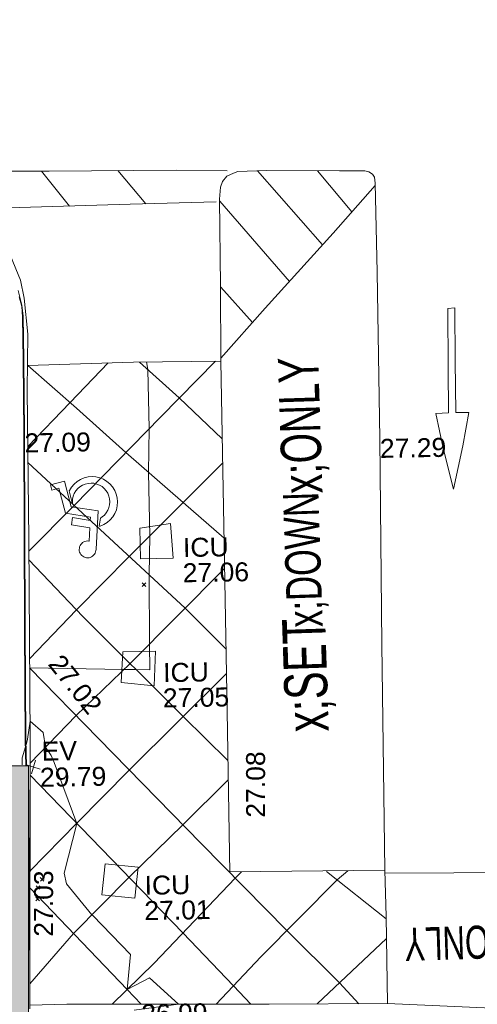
# Model space of a CAD drawing. Header units: millimetres. Extents: x -287732 to 520720, y -88450 to 287754.
# Tile 106 of 256: x -29537 to -20494, y 62686 to 82152. Entities that reach past the tile are written whole.
import ezdxf

# ---------------------------------------------------------------- set-up
doc = ezdxf.new("R2010")
doc.units = ezdxf.units.MM
doc.linetypes.add('IMPORT-UG_ELEC_STREET LIGHTING_QLB2 _2_', pattern=[2700, 1500, -300, 0, -250, 150, -300, 0, -200])
for name, color, linetype, lineweight, true_color in [('00_TOPO_EAVE', 7, 'Continuous', 9, 0x666666), ('00_TOPO_KERB_BOTTOM', 1, 'Continuous', 9, 0xff0000), ('00_TOPO_KERB_TOP', 7, 'Continuous', 9, 0xa500a5), ('00_TOPO_ROAD_MARKING_ARROWS', 7, 'Continuous', 9, 0x999999), ('00_TOPO_ROAD_MARKING_WHITE_CONTINUOUS', 7, 'Continuous', 9, 0x999999), ('00_TOPO_ROAD_MARKING_WHITE_DASH', 7, 'Continuous', 9, 0x999999), ('00_TOPO_ROAD_MARKING_YELLOW_CONTINUOUS', 40, 'Continuous', 9, 0xffbf00), ('00_TOPO_SERV_IC', 5, 'Continuous', 9, 0x0000ff), ('00_UAV_BUILDING_OUTLINE', 5, 'Continuous', 9, 0x0000ff), ('00_UAV_FORM_LINES', 7, 'Continuous', 9, 0x666666), ('01_DTM_CONTOUR_MNR', 7, 'Continuous', 9, 0xa5a552), ('12333-PUM-2D-U-0001-C01 - Rev2_REVIT IMPORT_dwg', 7, 'Continuous', 9, 0x767676), ('A_RHA_Line', 7, 'Continuous', 9, 0x00a600)]:
    doc.layers.add(name, color=color, linetype=linetype, lineweight=lineweight, true_color=true_color)
for name, color, linetype, lineweight in [('00_TOPO_HANDICAP', 7, 'Continuous', 9), ('00_TOPO_ROAD_TEXT', 7, 'Continuous', 9), ('A_RHA_Detail', 7, 'Continuous', 9), ('GEN-TEXT', 7, 'Continuous', 9)]:
    doc.layers.add(name, color=color, linetype=linetype, lineweight=lineweight)
doc.styles.add('Swis721 Lt BT_2', font='swissl.ttf', dxfattribs={"height": 375})
doc.styles.add('Swis721 Lt BT_27', font='swissl.ttf', dxfattribs={"width": 0.672115, "height": 653.685534})
doc.styles.add('Swis721 Lt BT_28', font='swissl.ttf', dxfattribs={"width": 0.69243, "height": 852.860175})
doc.styles.add('Swis721 Lt BT_29', font='swissl.ttf', dxfattribs={"width": 0.69243, "height": 701.683282})
doc.styles.add('Swis721 Lt BT_30', font='swissl.ttf', dxfattribs={"width": 0.69243, "height": 798.126635})

# ---------------------------------------------------------------- blocks, each defined once
blk = doc.blocks.new('12333-PUM-2D-U-0001-C01 - Rev2_REVIT IMPORT_dwg_MSL_Eaves_SYM_1-V20-Site Location Plan Proposed')
at = {"layer": '00_TOPO_EAVE', "color": 254, "true_color": 0xcccccc}
for p, q in [((357, -116), (-357, 116)), ((-116, -357), (116, 357))]:
    blk.add_line(p, q, dxfattribs=at)
blk = doc.blocks.new('12333-PUM-2D-U-0001-C01 - Rev2_REVIT IMPORT_dwg_NN_DISABLED_1-2077209-Site Location Plan Proposed')
at = {"layer": '00_TOPO_HANDICAP', "color": 253, "true_color": 0xaaaaaa, "flags": 128}
blk.add_lwpolyline([(533875187, 725627588), (533875187, 725627581), (533875184, 725627555), (533875178, 725627530), (533875168, 725627506), (533875154, 725627484), (533875137, 725627464), (533875117, 725627448), (533875094, 725627435), (533875070, 725627425), (533875045, 725627418), (533875018, 725627417), (533874993, 725627419), (533874968, 725627426), (533874943, 725627436), (533874921, 725627450), (533874902, 725627467), (533874885, 725627487), (533874872, 725627509), (533874862, 725627534), (533874856, 725627559), (533874854, 725627585), (533874857, 725627611), (533874863, 725627636), (533874874, 725627660), (533874887, 725627682), (533874905, 725627702), (533874924, 725627718), (533874947, 725627731), (533874971, 725627741), (533874996, 725627747), (533875023, 725627749), (533875049, 725627747), (533875053, 725627746), (533875072, 725628011), (533874711, 725628073), (533874735, 725628216), (533875083, 725628156), (533875088, 725628222), (533874595, 725628306), (533874475, 725628801), (533874336, 725628767), (533874309, 725628871), (533874590, 725628939), (533874713, 725628432), (533875240, 725628342), (533875186, 725627587)], close=True, dxfattribs=at)
blk.add_lwpolyline([(533874676, 725628745), (533874734, 725628506), (533874737, 725628499), (533874735, 725628526), (533874740, 725628584), (533874754, 725628640), (533874777, 725628694), (533874808, 725628743), (533874846, 725628787), (533874891, 725628824), (533874941, 725628854), (533874995, 725628876), (533875052, 725628888), (533875110, 725628892), (533875168, 725628887), (533875224, 725628872), (533875278, 725628849), (533875327, 725628819), (533875371, 725628780), (533875408, 725628736), (533875438, 725628686), (533875459, 725628631), (533875472, 725628575), (533875476, 725628517), (533875471, 725628459), (533875457, 725628403), (533875434, 725628349), (533875402, 725628300), (533875365, 725628256), (533875320, 725628219), (533875284, 725628198), (533875256, 725628035), (533875275, 725628039), (533875348, 725628068), (533875416, 725628108), (533875476, 725628159), (533875529, 725628218), (533875571, 725628285), (533875602, 725628357), (533875621, 725628434), (533875628, 725628512), (533875623, 725628591), (533875606, 725628668), (533875576, 725628741), (533875536, 725628809), (533875485, 725628869), (533875426, 725628921), (533875359, 725628964), (533875287, 725628994), (533875210, 725629014), (533875132, 725629020), (533875053, 725629016), (533874976, 725628998), (533874903, 725628969), (533874835, 725628928), (533874774, 725628878), (533874723, 725628819), (533874680, 725628752), (533874677, 725628744)], dxfattribs=at)
blk = doc.blocks.new('12333-PUM-2D-U-0001-C01 - Rev2_REVIT IMPORT_dwg_MGS62954_T2_Galway_ITM_3d_Rev1-2077680-Site Location Plan Proposed')
at = {"layer": '00_TOPO_KERB_BOTTOM', "color": 254, "true_color": 0xcccccc, "flags": 128}
blk.add_lwpolyline([(533873737, 725623325), (533873734, 725623855), (533873758, 725626061), (533873810, 725629901), (533873824, 725631361), (533873827, 725632213), (533873807, 725632433), (533873736, 725632725)], dxfattribs=at)
at = {"layer": '00_TOPO_KERB_TOP', "color": 254, "true_color": 0xcccccc, "flags": 128}
blk.add_lwpolyline([(533873726, 725623325), (533873722, 725623847), (533873747, 725626053), (533873799, 725629893), (533873813, 725631353), (533873816, 725632203), (533873801, 725632404), (533873753, 725632597)], dxfattribs=at)
at = {"layer": '00_TOPO_ROAD_MARKING_ARROWS', "color": 254, "true_color": 0xcccccc, "flags": 128}
blk.add_lwpolyline([(533881950, 725630150), (533882080, 725629460), (533882270, 725628650), (533882470, 725629500), (533882600, 725630160), (533882340, 725630160), (533882350, 725631180), (533882360, 725632230), (533882220, 725632220), (533882210, 725631050), (533882200, 725630160)], close=True, dxfattribs=at)
at = {"layer": '00_TOPO_ROAD_MARKING_WHITE_CONTINUOUS', "color": 254, "true_color": 0xcccccc}
for p, q in [((533878510, 725635007), (533879767, 725633523)), ((533879690, 725634989), (533880357, 725634163)), ((533877750, 725634420), (533879099, 725632811)), ((533877740, 725632720), (533878356, 725632013))]:
    blk.add_line(p, q, dxfattribs=at)
at = {"layer": '00_TOPO_ROAD_MARKING_WHITE_CONTINUOUS', "color": 254, "true_color": 0xcccccc, "flags": 128}
for points in [[(533877720, 725631260), (533877740, 725632750), (533877750, 725634460), (533877770, 725634700), (533877810, 725634810), (533877900, 725634910), (533878030, 725634970), (533878120, 725635000), (533878680, 725635010), (533880130, 725634980), (533880630, 725634970), (533880710, 725634950), (533880780, 725634900), (533880820, 725634840), (533880830, 725634720), (533880840, 725632960)], [(533877721, 725631320), (533878610, 725632290), (533879980, 725633750), (533880830, 725634680)], [(533876250, 725631268), (533876275, 725631115), (533876279, 725629951), (533876252, 725629082), (533876252, 725627828), (533876227, 725627056), (533876210, 725625690), (533876210, 725625180), (533875934, 725625194), (533875696, 725625195), (533873834, 725625260)]]:
    blk.add_lwpolyline(points, dxfattribs=at)
at = {"layer": '00_TOPO_ROAD_MARKING_WHITE_DASH', "color": 254, "true_color": 0xcccccc, "flags": 128}
for points in [[(533880840, 725632960), (533880830, 725629670), (533880800, 725625600), (533880780, 725621140)], [(533880781, 725621080), (533884870, 725621030), (533890770, 725620940)]]:
    blk.add_lwpolyline(points, dxfattribs=at)
at = {"layer": '00_TOPO_ROAD_MARKING_YELLOW_CONTINUOUS', "color": 254, "true_color": 0xcccccc}
for p, q in [((533874240, 725635073), (533874780, 725634375)), ((533875751, 725635059), (533876290, 725634394)), ((533879630, 725621136), (533880790, 725620180)), ((533880790, 725619790), (533879400, 725618518))]:
    blk.add_line(p, q, dxfattribs=at)
at = {"layer": '00_TOPO_ROAD_MARKING_YELLOW_CONTINUOUS', "color": 254, "true_color": 0xcccccc, "flags": 128}
for points in [[(533877719, 725621160), (533880780, 725621140), (533880790, 725620220), (533880790, 725618500), (533878450, 725618530), (533874450, 725618600), (533873718, 725618592), (533873820, 725623850), (533873860, 725627800), (533873880, 725630750), (533873910, 725631860), (533873850, 725632570), (533873790, 725632930), (533873600, 725633410), (533873370, 725633800), (533873070, 725634160), (533872760, 725634450), (533872450, 725634680), (533871970, 725634970), (533871770, 725635110), (533872950, 725635100), (533874390, 725635070), (533876900, 725635050), (533877910, 725635020)], [(533877680, 725634410), (533875980, 725634390), (533873570, 725634360), (533872889, 725634329)], [(533873858, 725627570), (533874772, 725628452), (533876510, 725630180), (533877610, 725631261)], [(533873872, 725629640), (533874724, 725630494), (533875490, 725631263)], [(533873893, 725631240), (533875990, 725631270), (533877720, 725631260), (533877720, 725628010), (533877720, 725624340), (533877719, 725621140)], [(533873900, 725631240), (533874850, 725630380), (533875808, 725629482), (533876923, 725628478), (533877720, 725627760)], [(533876110, 725631269), (533876883, 725630547), (533877720, 725629720)], [(533877720, 725629250), (533875838, 725627428), (533874781, 725626390), (533873836, 725625440)], [(533873870, 725629320), (533874670, 725628550), (533876924, 725626385), (533877720, 725625560)], [(533877720, 725623360), (533876852, 725624248), (533874900, 725626260), (533873856, 725627400)], [(533873811, 725623380), (533874734, 725624304), (533875821, 725625311), (533877720, 725627160)], [(533880220, 725618507), (533879850, 725618929), (533878822, 725619979), (533877160, 725621730), (533875170, 725623840), (533873834, 725625260)], [(533877720, 725625080), (533875767, 725623207), (533874712, 725622172), (533873769, 725621239)], [(533873806, 725623140), (533875780, 725621030), (533876772, 725619968), (533877752, 725618908), (533878090, 725618536)], [(533873726, 725619017), (533874608, 725619996), (533875727, 725621087), (533876806, 725622105), (533877720, 725622980)], [(533875350, 725618584), (533876190, 725619380), (533877825, 725621030), (533877950, 725621158)], [(533880050, 725621137), (533879835, 725620967), (533878300, 725619470), (533877400, 725618548)], [(533875920, 725618574), (533875651, 725618869), (533873763, 725620910)]]:
    blk.add_lwpolyline(points, dxfattribs=at)
at = {"layer": '00_TOPO_SERV_IC', "color": 254, "true_color": 0xcccccc}
for p, q in [((533876669, 725628064), (533876060, 725627987)), ((533876707, 725627378), (533876669, 725628064)), ((533876060, 725627378), (533876060, 725627987)), ((533876060, 725627378), (533876707, 725627378)), ((533875640, 725624939), (533875679, 725625549)), ((533876326, 725625549), (533875679, 725625549)), ((533876288, 725624863), (533876326, 725625549)), ((533875640, 725624939), (533876288, 725624863)), ((533875183, 725620748), (533875259, 725621358)), ((533875259, 725621358), (533875907, 725621282)), ((533875907, 725621282), (533875831, 725620672)), ((533875183, 725620748), (533875831, 725620672))]:
    blk.add_line(p, q, dxfattribs=at)
at = {"layer": '00_UAV_FORM_LINES', "color": 254, "true_color": 0xcccccc, "flags": 128}
blk.add_lwpolyline([(533887611, 725618219), (533885869, 725618282), (533883585, 725618332), (533880790, 725618500)], dxfattribs=at)
at = {"layer": '01_DTM_CONTOUR_MNR', "color": 254, "true_color": 0xcccccc, "flags": 128}
for points in [[(533873780, 725623324), (533873750, 725620483), (533873725, 725618870), (533873718, 725618523)], [(533875783, 725618457), (533876660, 725618560), (533876094, 725619093), (533875650, 725618870), (533875727, 725619562), (533875000, 725620343), (533874980, 725620360), (533874488, 725620977), (533874448, 725621188), (533874710, 725622170), (533874284, 725623384), (533874231, 725623522), (533874120, 725623690), (533874078, 725623977), (533873823, 725624205), (533873764, 725623850), (533873747, 725623766), (533873652, 725623488), (533873650, 725623349)]]:
    blk.add_lwpolyline(points, dxfattribs=at)
blk.add_blockref('12333-PUM-2D-U-0001-C01 - Rev2_REVIT IMPORT_dwg_NN_DISABLED_1-2077209-Site Location Plan Proposed', (0, 0))
at = {"xscale": 0.375, "yscale": 0.375, "zscale": 0.375}
blk.add_blockref('12333-PUM-2D-U-0001-C01 - Rev2_REVIT IMPORT_dwg_MSL_Eaves_SYM_1-V20-Site Location Plan Proposed', (533873875, 725623300), dxfattribs=at)
at = {"layer": '00_TOPO_EAVE', "char_height": 375, "attachment_point": 1, "line_spacing_factor": 1.005062, "style": 'Swis721 Lt BT_2'}
for s, insert, width in [('EV', (533874042, 725623797), 736.08), ('29.79', (533874001, 725623281), 1495.9)]:
    blk.add_mtext(s, dxfattribs=dict(at, insert=insert, width=width))
at = {"layer": '00_TOPO_KERB_BOTTOM', "color": 251, "true_color": 0x666666, "insert": (533873810, 725629896), "char_height": 375, "width": 1495.9, "attachment_point": 1, "line_spacing_factor": 1.005062, "style": 'Swis721 Lt BT_2'}
blk.add_mtext('27.09', dxfattribs=at)
at = {"layer": '00_TOPO_ROAD_MARKING_WHITE_DASH', "color": 251, "true_color": 0x666666, "insert": (533880830, 725629665), "char_height": 375, "width": 1495.9, "attachment_point": 1, "line_spacing_factor": 1.005062, "style": 'Swis721 Lt BT_2'}
blk.add_mtext('27.29', dxfattribs=at)
at = {"layer": '00_TOPO_ROAD_MARKING_YELLOW_CONTINUOUS', "color": 251, "true_color": 0x666666, "char_height": 375, "width": 1495.9, "attachment_point": 1, "line_spacing_factor": 1.005062, "style": 'Swis721 Lt BT_2'}
for s, insert, rotation in [('27.02', (533874480, 725625553), 307.5455), ('27.08', (533878060, 725622225), 89.0803)]:
    blk.add_mtext(s, dxfattribs=dict(at, insert=insert, rotation=rotation))
at = {"layer": '00_TOPO_ROAD_MARKING_YELLOW_CONTINUOUS', "color": 251, "true_color": 0x666666, "insert": (533875920, 725618570), "char_height": 375, "width": 1495.9, "attachment_point": 1, "line_spacing_factor": 1.005062, "style": 'Swis721 Lt BT_2'}
blk.add_mtext('26.99', dxfattribs=at)
at = {"layer": '00_TOPO_ROAD_TEXT', "color": 251, "true_color": 0x666666, "attachment_point": 1, "line_spacing_factor": 1.005062}
for s, insert, char_height, width, rotation, style in [('x;ONLY', (533878884, 725628603), 798.1, 3001.68, 90.865, 'Swis721 Lt BT_30'), ('x;DOWN', (533878938, 725625961), 701.7, 3020.97, 90.865, 'Swis721 Lt BT_29'), ('x;SET', (533878870, 725623892), 852.9, 2418.96, 90.865, 'Swis721 Lt BT_28'), ('x;ONLY', (533883299, 725619368), 653.7, 2392.32, 180.865, 'Swis721 Lt BT_27')]:
    blk.add_mtext(s, dxfattribs=dict(at, insert=insert, char_height=char_height, width=width, rotation=rotation, style=style))
at = {"layer": '00_TOPO_SERV_IC', "color": 251, "true_color": 0x666666, "char_height": 375, "attachment_point": 1, "line_spacing_factor": 1.005062, "style": 'Swis721 Lt BT_2'}
for s, insert, width in [('ICU', (533876905, 725627774), 1021.01), ('27.06', (533876891, 725627274), 1495.9), ('ICU', (533876470, 725625307), 1021.01), ('27.05', (533876456, 725624807), 1495.9), ('ICU', (533876030, 725621109), 1021.01), ('27.01', (533876016, 725620609), 1495.9)]:
    blk.add_mtext(s, dxfattribs=dict(at, insert=insert, width=width))
at = {"layer": '00_UAV_BUILDING_OUTLINE', "color": 251, "true_color": 0x666666, "insert": (533873829, 725619945), "char_height": 375, "width": 1495.9, "attachment_point": 1, "rotation": 88.9797, "line_spacing_factor": 1.005062, "style": 'Swis721 Lt BT_2'}
blk.add_mtext('27.03', dxfattribs=at)
blk = doc.blocks.new('12333-PUM-2D-U-0001-C01 - Rev2_REVIT IMPORT_dwg-1620468-Site Location Plan Proposed')
at = {"layer": 'GEN-TEXT', "color": 253, "true_color": 0xaaaaaa}
for p, q in [((235005, 10978), (235076, 11049)), ((235076, 10978), (235005, 11049)), ((232892, 5188), (232963, 5259)), ((232963, 5188), (232892, 5259)), ((232810, 5026), (232881, 5097)), ((232881, 5026), (232810, 5097)), ((232794, 4801), (232865, 4872)), ((232865, 4801), (232794, 4872))]:
    blk.add_line(p, q, dxfattribs=at)
blk.add_blockref('12333-PUM-2D-U-0001-C01 - Rev2_REVIT IMPORT_dwg_MGS62954_T2_Galway_ITM_3d_Rev1-2077680-Site Location Plan Proposed', (-533641080, -725615854))

msp = doc.modelspace()

# ---------------------------------------------------------------- hatches: boundary and pattern name
at = {"layer": 'A_RHA_Detail', "true_color": 0xc0c0c0}
h = msp.add_hatch(color=9, dxfattribs=at)
h.paths.add_polyline_path([(-80881, -68503), (-80401, -68483), (-80401, -62985), (-24475, -63009), (-24456, -50840), (-36623, -50832), (-36623, -44229), (-50959, -44218), (-50959, -42574), (-54564, -42571), (-54566, -45054), (-92409, -45027), (-92412, -49202), (-100062, -49202), (-100052, -64853), (-86121, -64853), (-86092, -62958), (-84861, -62958), (-84855, -68240), (-80871, -68240)])
h.paths.add_polyline_path([(-137239, -68462), (-132720, -68433), (-132847, -62850), (-130455, -62917), (-130498, -61356), (-117581, -61423), (-117492, -49184), (-125137, -49178), (-125134, -45033), (-163007, -45006), (-163007, -44090), (-163124, -44090), (-163123, -42384), (-166564, -42384), (-166565, -44044), (-193158, -44025), (-193195, -62864), (-137270, -62917), (-137254, -65680)])
h.paths.add_polyline_path([(120311, -32334), (120312, -31611), (133451, -31638), (133469, -19718), (121296, -19692), (121320, -8191), (112277, -8172), (112263, -14811), (78286, -14740), (78293, -8167), (75242, -8161), (69356, -8153), (69354, -9157), (68373, -9155), (68373, -13706), (69334, -13708), (69325, -16250), (66623, -16250), (66620, -17995), (65989, -17995), (65985, -19731), (57152, -19712), (57127, -31560), (70278, -31587), (70278, -32272), (78264, -32285), (78267, -31020), (112336, -31091), (112336, -32318), (119781, -32333)])
h.paths.add_polyline_path([(7504, -1791), (15482, -674), (15484, 148), (56188, 206), (56156, 14338), (18017, 14236), (17968, 34313), (21727, 34324), (21709, 40608), (18010, 40608), (17996, 45484), (9770, 45421), (3966, 45447), (3985, 14177), (1023, 14177), (-277, 14191), (-232, 5968), (-226, 194), (553, 183), (7478, 143), (7489, -674)])
h.paths.add_polyline_path([(77756, 53), (77730, 1700), (94464, 1660), (94606, 17991), (88810, 18015), (88800, 14437), (69414, 14458), (69377, 100), (75242, 67)])
h.paths.add_polyline_path([(61252, 46454), (105775, 46473), (105768, 61853), (92285, 61853), (92309, 65784), (96107, 65768), (96060, 75209), (101085, 75072), (104988, 74765), (108404, 74364), (112009, 73787), (115645, 73050), (116891, 72762), (120209, 71893), (120865, 71704), (124136, 70670), (127436, 69481), (127820, 69395), (128274, 69332), (128732, 69307), (129190, 69320), (129645, 69372), (130095, 69461), (130535, 69588), (130963, 69751), (131376, 69950), (131771, 70182), (132163, 70461), (132496, 70742), (132821, 71065), (133117, 71414), (133384, 71787), (133617, 72179), (133817, 72591), (133983, 73018), (134112, 73458), (134204, 73907), (134258, 74362), (134273, 74820), (134251, 75277), (134190, 75731), (134091, 76179), (133955, 76617), (133783, 77041), (133576, 77450), (133336, 77840), (133064, 78209), (132762, 78554), (132432, 78872), (132077, 79161), (131698, 79420), (131300, 79646), (131094, 79746), (132146, 83110), (122788, 86283), (121604, 82800), (117096, 83871), (116842, 83526), (116121, 91222), (110238, 91274), (110194, 90435), (104988, 90486), (104973, 94310), (103746, 94310), (103840, 122852), (96365, 122932), (96350, 123952), (104556, 123902), (104607, 120249), (125503, 120134), (125662, 137657), (114480, 137699), (114382, 129150), (104644, 129188), (104578, 126217), (101184, 126159), (101265, 135959), (89967, 135989), (89928, 125824), (93631, 125841), (93581, 122932), (88697, 122905), (88679, 95739), (86378, 95739), (86378, 96178), (83280, 96201), (83274, 95736), (70170, 95733), (70166, 96272), (66675, 96257), (66655, 95756), (65785, 95756), (65888, 117471), (53473, 117488), (53434, 98570), (40649, 98570), (40610, 94406), (38854, 94410), (38849, 89464), (40612, 89518), (40665, 86258), (38372, 86306), (38370, 76901), (50938, 76944), (50923, 74599), (56485, 74589), (56485, 75195), (92465, 75233), (92646, 71767), (89811, 69363), (85313, 69361), (85313, 66907), (75210, 66903), (75210, 63816), (70819, 63816), (70819, 64253), (69457, 64253), (69456, 66902), (61303, 66899), (61305, 63970), (70500, 63970), (70500, 61853), (61246, 61849), (61252, 46656)])
h.paths.add_polyline_path([(-17153, 48569), (-17153, 60770), (-29363, 60775), (-29363, 67399), (-43507, 67405), (-43489, 69093), (-45766, 69109), (-45794, 67405), (-47272, 67404), (-47272, 66455), (-86005, 66469), (-86007, 60522), (-92663, 60522), (-92665, 50184), (-79752, 50180), (-79752, 48591), (-17158, 48569)])
h.paths.add_polyline_path([(-201056, 48629), (-138378, 48635), (-138378, 50133), (-125468, 50134), (-125469, 60566), (-132187, 60566), (-132187, 66533), (-170643, 66806), (-170643, 67739), (-200340, 67489), (-200349, 60828), (-201058, 60828), (-201057, 51102)])
h.paths.add_polyline_path([(-240052, 54769), (-239444, 54811), (-239187, 54842), (-238765, 54941), (-238382, 55122), (-237990, 55355), (-237269, 55936), (-237032, 56226), (-236793, 56569), (-236555, 57004), (-236433, 57267), (-236300, 57753), (-236251, 58017), (-236236, 58516), (-236233, 58988), (-236214, 59823), (-236364, 59821), (-236634, 60698), (-236392, 61432), (-236225, 61435), (-236202, 62638), (-232564, 62639), (-232564, 63049), (-232732, 63049), (-232860, 63458), (-232732, 63914), (-232561, 63914), (-232515, 70598), (-240629, 70599), (-240630, 72351), (-246413, 72347), (-246413, 70616), (-254450, 70619), (-254455, 70754), (-254470, 73192), (-263883, 73268), (-263902, 68261), (-263715, 68260), (-263553, 67820), (-263719, 67392), (-263914, 67392), (-263957, 58634), (-260181, 58611), (-260192, 56354), (-257185, 56339), (-257213, 57093), (-257339, 57093), (-257471, 57532), (-257339, 58062), (-257203, 58064), (-257174, 58599), (-256478, 58575), (-256478, 58789), (-256013, 58912), (-255397, 58781), (-255397, 58596), (-243810, 58586), (-243805, 58352), (-243741, 57885), (-243619, 57422), (-243424, 56944), (-243247, 56608), (-243003, 56250), (-242732, 55933), (-242372, 55603), (-242141, 55425), (-241805, 55217), (-241529, 55077), (-241101, 54917), (-240836, 54841), (-240453, 54789), (-240219, 54777)])
h.paths.add_polyline_path([(40277, 59895), (40329, 69197), (36589, 69218), (36619, 74674), (32264, 74687), (32233, 69156), (11917, 69270), (11967, 78219), (29088, 78123), (29143, 88141), (15719, 88216), (15733, 90590), (4594, 90652), (4525, 78265), (10097, 78234), (10077, 74773), (4548, 74804), (4466, 60107), (19126, 60025), (19140, 62528), (31739, 62457), (31725, 59943), (38370, 59906)])
h.paths.add_polyline_path([(-246083, 72334), (-246083, 72334), (-246208, 72334)])
h.paths.add_polyline_path([(-114575, 112178), (-114575, 112178), (-114707, 115802)])
h.paths.add_polyline_path([(-154700, 101760), (-114382, 101776), (-114382, 106927), (-113756, 106927), (-113758, 111847), (-114432, 111847), (-114432, 112178), (-114575, 112178), (-114579, 121707), (-123057, 121707), (-123069, 156453), (-119381, 156454), (-119381, 160166), (-115501, 160167), (-115503, 166207), (-132412, 166600), (-132412, 166666), (-135275, 166665), (-135275, 166628), (-135911, 166628), (-135911, 166352), (-152521, 166346), (-152518, 159143), (-150699, 159118), (-150759, 122561), (-151059, 122561), (-151061, 121302), (-154138, 121373), (-154138, 121865), (-154704, 121867), (-154689, 119352), (-154746, 119352), (-154746, 118722), (-160794, 118749), (-160794, 119411), (-163852, 119422), (-163855, 118762), (-167569, 118779), (-166635, 124395), (-166930, 124500), (-167569, 124708), (-168028, 124841), (-168631, 124991), (-169238, 125117), (-169850, 125220), (-170466, 125298), (-171089, 125352), (-171704, 125381), (-172325, 125386), (-172782, 125375), (-173402, 125337), (-174110, 125263), (-174634, 125190), (-175245, 125081), (-176047, 124896), (-176665, 124725), (-177045, 124609), (-177632, 124405), (-176665, 118819), (-177559, 118822), (-177662, 125263), (-176365, 126543), (-159462, 126320), (-157058, 128609), (-157061, 136153), (-158639, 137740), (-159352, 137740), (-161634, 140201), (-168728, 140257), (-171035, 137943), (-174184, 137943), (-176460, 140292), (-177342, 140292), (-177342, 140358), (-183429, 140356), (-185922, 137917), (-185922, 131757), (-186907, 131757), (-187725, 130810), (-187724, 127376), (-186481, 126305), (-186479, 122327), (-185176, 121059), (-180304, 121059), (-180304, 118802), (-193555, 118802), (-193555, 133118), (-192594, 133118), (-192594, 134201), (-192225, 134201), (-192226, 136615), (-192595, 136615), (-192595, 137734), (-193589, 137734), (-193589, 147475), (-193163, 147493), (-192766, 147531), (-192360, 147590), (-192200, 147617), (-191883, 147683), (-191569, 147762), (-191258, 147853), (-190829, 148002), (-190648, 148071), (-190350, 148198), (-190057, 148336), (-189770, 148486), (-189405, 148698), (-189133, 148873), (-188868, 149059), (-188610, 149255), (-188355, 149465), (-188080, 149714), (-187885, 149902), (-187546, 150266), (-187446, 150378), (-187241, 150629), (-187046, 150888), (-186862, 151154), (-186546, 151670), (-186524, 151707), (-163675, 151670), (-163688, 148134), (-157304, 148136), (-157304, 155760), (-157557, 155765), (-157556, 166678), (-187009, 166700), (-187013, 162054), (-188707, 162045), (-188706, 155022), (-188738, 154651), (-188799, 154283), (-188857, 154035), (-188966, 153679), (-189103, 153333), (-189266, 152998), (-189455, 152677), (-189645, 152421), (-189917, 152104), (-190213, 151809), (-190531, 151539), (-190869, 151294), (-191225, 151076), (-191598, 150887), (-192093, 150683), (-192519, 150562), (-192904, 150482), (-193187, 150441), (-193594, 150407), (-193595, 151460), (-205369, 151455), (-205354, 113350), (-207187, 113349), (-207184, 105991), (-205313, 105991), (-205311, 101770), (-175489, 101781), (-175489, 110890), (-154703, 110898), (-154700, 102692)])
h.paths.add_polyline_path([(193736, 113048), (208865, 114991), (208976, 114127), (216448, 115086), (216039, 118272), (232649, 120405), (233426, 114352), (240632, 115278), (239855, 121330), (256407, 123456), (257092, 118089), (264572, 119041), (261878, 138525), (259179, 138222), (259197, 137439), (254686, 136897), (255413, 131315), (240853, 129522), (239771, 137919), (240650, 138010), (240062, 142777), (239166, 142685), (237631, 151018), (266173, 154561), (271297, 142612), (276532, 144861), (274942, 148528), (302075, 160135), (300216, 164320), (301528, 164907), (300405, 167478), (299017, 166946), (295627, 174519), (294333, 177537), (287289, 174519), (289428, 169661), (272957, 162557), (271943, 164897), (267016, 162764), (268502, 159357), (265200, 157946), (226856, 153147), (227510, 148852), (228281, 141179), (227302, 141050), (227895, 136433), (228749, 136524), (229602, 128024), (217691, 126494), (217642, 126874), (215139, 126553), (215195, 126113), (215016, 126090), (214841, 127450), (192259, 124549), (193486, 114991)])
h.paths.add_polyline_path([(-78076, 117606), (-78076, 117610), (-78070, 129486), (-74723, 129478), (-74723, 125436), (-48016, 125380), (-47997, 135873), (-61198, 135902), (-74715, 135924), (-74724, 131865), (-78070, 131873), (-78063, 149550), (-58292, 149542), (-58292, 148946), (-37708, 148938), (-37703, 159740), (-44148, 159743), (-44148, 162961), (-49830, 162961), (-49831, 160632), (-78494, 160644), (-78494, 161615), (-78739, 161615), (-78692, 168188), (-90845, 168127), (-90963, 152687), (-89065, 152686), (-89080, 117610), (-78375, 117606)])
h.paths.add_polyline_path([(69255, 129236), (69260, 136168), (86068, 136131), (86009, 164703), (58790, 164724), (58790, 170119), (54460, 170122), (54457, 166153), (47042, 166159), (47041, 164669), (39173, 164675), (39173, 164079), (17015, 164095), (17002, 147267), (12660, 147267), (12654, 139138), (17031, 139135), (17025, 129935), (39191, 129919), (39191, 129258), (69014, 129236)])
h.paths.add_polyline_path([(39266, 139468), (33051, 139484), (33088, 153428), (39278, 153412), (39278, 152830), (43058, 152820), (43025, 140093), (39267, 140093)])
h.paths.add_polyline_path([(1980, 189123), (18699, 189180), (18678, 195254), (24349, 195273), (24335, 199551), (28830, 199566), (28798, 208816), (24335, 208806), (24334, 209113), (16812, 209088), (16807, 208844), (6772, 208809), (6797, 201489), (-8471, 201437), (-8471, 200429), (-11856, 200418), (-11824, 190892), (-7615, 190907), (-7615, 190171), (-4609, 190169), (-4608, 190917), (1973, 190939), (1977, 189837)])
h.paths.add_polyline_path([(-20506, 190640), (-20122, 206347), (-41550, 207015), (-41462, 210450), (-31391, 210152), (-31079, 223863), (-44305, 224231), (-44491, 211866), (-47510, 211943), (-47723, 203659), (-47076, 203635), (-47175, 199532), (-46801, 199520), (-46874, 195479), (-44600, 195425), (-44686, 192243), (-38074, 192136), (-38104, 191127), (-21538, 190669)])
h.paths.add_polyline_path([(16801, 195962), (9657, 196015), (9644, 199514), (11632, 199486), (11632, 203322), (16807, 203391), (16801, 195984)])
h.paths.add_polyline_path([(122085, 200536), (122088, 206386), (125211, 206386), (125211, 206646), (126203, 206646), (126203, 207041), (130401, 206979), (130444, 209883), (126203, 209946), (126203, 214624), (127365, 214624), (127365, 225380), (126160, 225380), (126207, 241475), (119483, 241496), (119479, 246182), (109944, 246175), (109953, 233033), (115001, 233033), (115000, 208653), (112026, 208653), (112024, 200539), (122025, 200536)])
h.paths.add_polyline_path([(30087, 200987), (38031, 201029), (38031, 202923), (38110, 202923), (38067, 208828), (38013, 208828), (38012, 209013), (30045, 208970), (30077, 202923)])
h.paths.add_polyline_path([(195986, 205662), (202897, 206052), (202677, 209946), (195766, 209555)])
h.paths.add_polyline_path([(-91652, 206393), (-79454, 206433), (-79629, 238246), (-68904, 238215), (-68919, 246313), (-68919, 246314), (-68757, 246313), (-68755, 246639), (-79620, 246651), (-79607, 247344), (-82155, 247318), (-82155, 247488), (-91641, 247473), (-91639, 246846), (-131470, 246641), (-131470, 250160), (-142857, 250177), (-142864, 246220), (-165119, 246272), (-165040, 253908), (-178677, 253930), (-178700, 238177), (-138599, 238209), (-138548, 206628), (-126647, 206572), (-126667, 234826), (-124963, 234826), (-124969, 234688), (-91596, 234664), (-91651, 207156)])
h.paths.add_polyline_path([(142124, 209114), (152768, 209127), (152745, 227013), (142101, 226999), (142122, 210583)])
h.paths.add_polyline_path([(168999, 209275), (169027, 226860), (161687, 226877), (161648, 209291), (168847, 209275)])
h.paths.add_polyline_path([(49761, 218477), (49794, 223316), (41274, 223363), (41274, 223291), (32187, 223352), (32202, 225553), (20082, 225635), (20035, 218708), (31566, 218630), (31566, 218599), (49750, 218477)])
h.paths.add_polyline_path([(162362, 234154), (162367, 241590), (135261, 241631), (135249, 234198), (160249, 234157)])
h.paths.add_polyline_path([(176459, 246710), (176516, 252173), (168884, 252253), (168935, 257069), (164355, 257117), (164296, 251512), (164417, 251511), (164368, 246837), (171460, 246762)])

# ---------------------------------------------------------------- linework, layer by layer
at = {"layer": 'A_RHA_Line', "color": 7}
for p, q in [((-29361, 67399), (-32475, 67400)), ((-29361, 65514), (-29361, 67399)), ((-29363, 60775), (-29361, 65514))]:
    msp.add_line(p, q, dxfattribs=at)

# ---------------------------------------------------------------- block references
at = {"layer": '12333-PUM-2D-U-0001-C01 - Rev2_REVIT IMPORT_dwg', "color": 254, "linetype": 'IMPORT-UG_ELEC_STREET LIGHTING_QLB2 _2_', "true_color": 0xffd4d4, "rotation": 0.9999999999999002}
msp.add_blockref('12333-PUM-2D-U-0001-C01 - Rev2_REVIT IMPORT_dwg-1620468-Site Location Plan Proposed', (-261895, 55870), dxfattribs=at)

doc.saveas('drawing.dxf')
